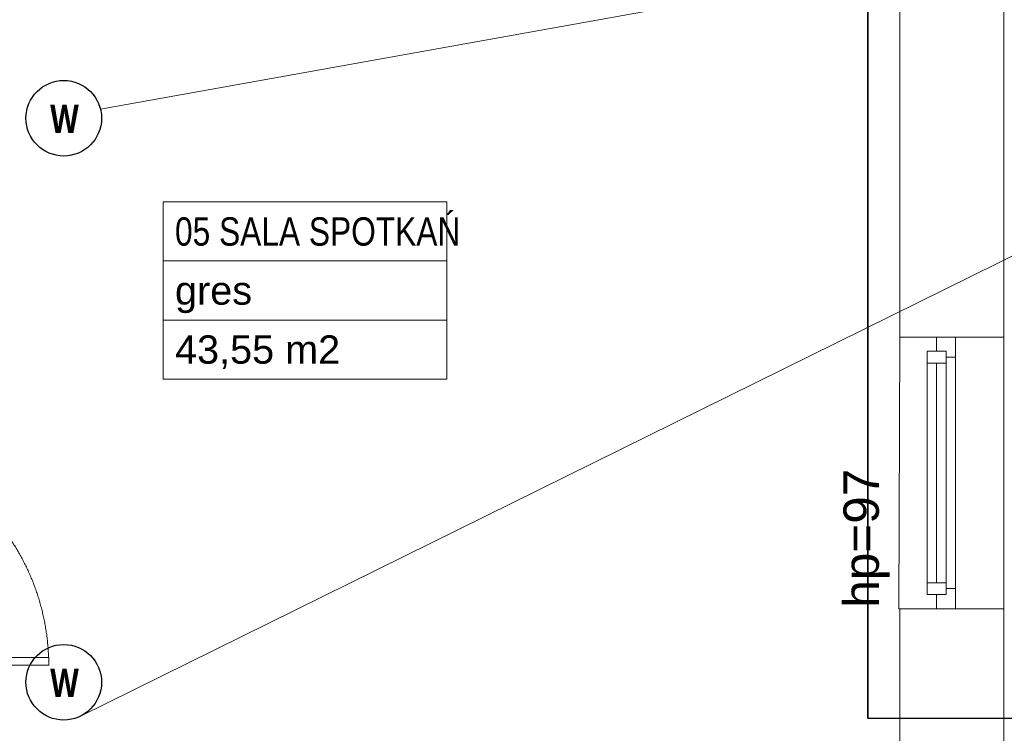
# Model space of a CAD drawing. Header units: millimetres. Extents: x -55054 to 44305, y -132338 to 49528.
# Tile 44 of 72: x 33338 to 37505, y -79101 to -76079. Entities that reach past the tile are written whole.
import ezdxf
from ezdxf import colors
from ezdxf.entities.mleader import LeaderData, LeaderLine
from ezdxf.enums import TextEntityAlignment as Align
from ezdxf.math import Vec2, Vec3

# ---------------------------------------------------------------- set-up
doc = ezdxf.new("R2010")
doc.units = ezdxf.units.MM
doc.header["$LTSCALE"] = 100
doc.linetypes.add('FREON', pattern=[800, 450, 0, -350])
doc.linetypes.add('Kosów OSP 27-03-2026_xref$0$DASHED', pattern=[0.75, 0.5, -0.25])
for name, color, linetype, lineweight in [('.WK_WODA_OPIS', 7, 'Continuous', 13), ('.XREF', 251, 'Continuous', 5), ('FLUID-W.WC1.2', 7, 'Continuous', 30), ('GL-freon', 6, 'FREON', 35), ('Kosów OSP 27-03-2026_xref$0$A_drzwi', 8, 'Continuous', 5), ('Kosów OSP 27-03-2026_xref$0$A_meble kuchnia lazienka', 8, 'Continuous', 5), ('Kosów OSP 27-03-2026_xref$0$A_okno', 8, 'Continuous', 5), ('Kosów OSP 27-03-2026_xref$0$A_opis pom', 8, 'Continuous', 5), ('Kosów OSP 27-03-2026_xref$0$A_opis stolarki', 8, 'Continuous', 5), ('Kosów OSP 27-03-2026_xref$0$A_scianazew', 8, 'Continuous', 5)]:
    doc.layers.add(name, color=color, linetype=linetype, lineweight=lineweight)
doc.styles.add('BIKWYM', font='BIKROMSW.SHX', dxfattribs={"width": 0.8})
doc.styles.add('Kosów OSP 27-03-2026_xref$0$dar-styl', font='arial.ttf')
doc.styles.add('Kosów OSP 27-03-2026_xref$0$Standard', font='arial.ttf')
doc.styles.add('WYMIARY', font='romans.shx', dxfattribs={"width": 0.7})

# ---------------------------------------------------------------- blocks, each defined once
blk = doc.blocks.new('*U193')
at = {"color": 0}
for p, q in [((-28.55, -91.5), (-28.55, -94.5)), ((-28.55, -91.5), (59.45, -91.5)), ((59.45, -94.5), (59.45, -91.5)), ((-28.55, -94.5), (59.45, -94.5))]:
    blk.add_line(p, q, dxfattribs=at)
for points in [[(-36.55, -6.5), (-36.55, 0), (-28.55, 0), (-28.55, -6.5)], [(-36.55, -101), (-36.55, -94.5), (-28.55, -94.5), (-28.55, -101)]]:
    blk.add_lwpolyline(points, close=True, dxfattribs=at)
at = {"color": 0, "linetype": 'Kosów OSP 27-03-2026_xref$0$DASHED', "ltscale": 15}
blk.add_arc((-28.55, -94.5), 88, 1.9536, 90, dxfattribs=at)
at = {"layer": 'Kosów OSP 27-03-2026_xref$0$A_opis stolarki'}
blk.add_line((-56.09, -50.5), (27.54, -50.5), dxfattribs=at)
at = {"layer": 'Kosów OSP 27-03-2026_xref$0$A_opis stolarki', "ltscale": 0.5, "style": 'Kosów OSP 27-03-2026_xref$0$dar-styl', "text_generation_flag": 2}
blk.add_attdef('ODPORNOŚĆ_OGNIOWA', text='', height=15, rotation=270, dxfattribs=at).set_placement((27.36, -50.5), align=Align.TOP_CENTER)
at = {"layer": 'Kosów OSP 27-03-2026_xref$0$A_opis stolarki', "ltscale": 0.5, "style": 'Kosów OSP 27-03-2026_xref$0$dar-styl'}
blk.add_attdef('SYMBOL_DRZWI1', text='', height=14, dxfattribs=at).set_placement((-16.77, -50.5), align=Align.BOTTOM_CENTER)
blk.add_attdef('SYMBOL_DRZWI2', text='', height=14, dxfattribs=at).set_placement((-16.77, -53.5), align=Align.TOP_CENTER)
blk = doc.blocks.new('Kosów OSP 27-03-2026_xref$0$A_METKA POM.')
at = {"layer": 'Kosów OSP 27-03-2026_xref$0$A_opis pom'}
blk.add_lwpolyline([(0, 0), (120, 0), (120, -75), (0, -75)], close=True, dxfattribs=at)
for points in [[(0, -25), (120, -25)], [(0, -50), (120, -50)]]:
    blk.add_lwpolyline(points, dxfattribs=at)
at = {"layer": 'Kosów OSP 27-03-2026_xref$0$A_opis pom', "style": 'Kosów OSP 27-03-2026_xref$0$dar-styl'}
for tag, p in [('NAZWA_POM', (5, -6.5)), ('WYKOŃCZENIE', (5, -31.5)), ('POWIERZCHNIA', (5, -56.5))]:
    blk.add_attdef(tag, text='', height=12, dxfattribs=at).set_placement(p, align=Align.TOP_LEFT)
blk = doc.blocks.new('Kosów OSP 27-03-2026_xref$0$A$C69D56E1C')
at = {"linetype": 'Kosów OSP 27-03-2026_xref$0$DASHED', "ltscale": 50}
blk.add_lwpolyline([(-722.69, -675.46), (-678.27, -675.46), (-678.27, -560.46), (-722.27, -560.46)], close=True, dxfattribs=at)
at = {"layer": 'Kosów OSP 27-03-2026_xref$0$A_okno'}
for p, q in [((-706.69, -560.46, -0.04), (-706.69, -566.46, -0.04)), ((-698.69, -560.46, -0.05), (-698.69, -617.96, -0.02)), ((-710.69, -566.46, -0.05), (-710.69, -617.96, -0.02)), ((-710.69, -566.46, -0.04), (-702.69, -566.46, -0.04)), ((-702.69, -617.96, -0.02), (-702.69, -566.46, -0.04)), ((-702.69, -568.96, -0.04), (-698.69, -568.96, -0.04)), ((-702.69, -571.46, -0.04), (-710.69, -571.46, -0.04)), ((-706.69, -617.96, -0.02), (-706.69, -571.46, -0.04)), ((-710.69, -617.96, -0.02), (-710.69, -669.46, 0)), ((-706.69, -664.46, 0), (-706.69, -617.96, -0.02)), ((-702.69, -669.46, 0), (-702.69, -617.96, -0.02)), ((-698.69, -617.96, -0.02), (-698.69, -666.96, 0)), ((-710.69, -664.46, 0), (-707.19, -664.46, 0)), ((-710.69, -669.46, 0), (-710.69, -664.46, 0)), ((-710.69, -664.46, 0), (-702.69, -664.46, 0)), ((-706.19, -664.46, 0), (-702.69, -664.46, 0)), ((-702.69, -664.46, 0), (-702.69, -669.46, 0)), ((-702.69, -669.46, 0), (-710.69, -669.46, 0)), ((-706.69, -675.46, 0), (-706.69, -669.46, 0)), ((-706.69, -669.46, 0), (-702.69, -669.46, 0)), ((-702.69, -666.96, 0), (-698.69, -666.96, 0)), ((-698.69, -666.96, 0), (-698.69, -675.46, 0))]:
    blk.add_line(p, q, dxfattribs=at)
at = {"layer": 'Kosów OSP 27-03-2026_xref$0$A_scianazew'}
for points in [[(-722.27, -560.46), (-722.27, -397.46)], [(-678.27, -560.46), (-678.27, -397.46)], [(-722.27, -830.46), (-722.27, -675.46)], [(-678.27, -830.46), (-678.27, -675.46)]]:
    blk.add_lwpolyline(points, dxfattribs=at)
at = {"layer": 'Kosów OSP 27-03-2026_xref$0$A_drzwi', "xscale": 1.089108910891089, "yscale": 1.089108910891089, "zscale": 1.089108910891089}
blk.add_blockref('*U193', (-1147.17, -596.46), dxfattribs=at).add_auto_attribs({'SYMBOL_DRZWI1': '90+60', 'SYMBOL_DRZWI2': '200'})
at = {"layer": 'Kosów OSP 27-03-2026_xref$0$A_opis pom'}
ref = blk.add_blockref('Kosów OSP 27-03-2026_xref$0$A_METKA POM.', (-1033.97, -503.2), dxfattribs=dict(at, rotation=360))
ref.add_attrib('NAZWA_POM', '05 SALA SPOTKAŃ', dxfattribs={"height": 12, "style": 'Kosów OSP 27-03-2026_xref$0$dar-styl', "width": 0.8}).set_placement((-1028.97, -509.7), align=Align.TOP_LEFT)
ref.add_attrib('WYKOŃCZENIE', 'gres', dxfattribs={"height": 12, "style": 'Kosów OSP 27-03-2026_xref$0$dar-styl'}).set_placement((-1028.97, -534.7), align=Align.TOP_LEFT)
ref.add_attrib('POWIERZCHNIA', '43,55 m2', dxfattribs={"height": 12, "style": 'Kosów OSP 27-03-2026_xref$0$dar-styl'}).set_placement((-1028.97, -559.7), align=Align.TOP_LEFT)
at = {"layer": 'Kosów OSP 27-03-2026_xref$0$A_opis pom', "insert": (-746.1, -675.04, 0.09), "char_height": 15, "width": 119.0753, "attachment_point": 1, "rotation": 90, "style": 'Kosów OSP 27-03-2026_xref$0$Standard'}
blk.add_mtext('hp=97', dxfattribs=at)
blk = doc.blocks.new('Kosów OSP 27-03-2026_xref')
at = {"layer": 'Kosów OSP 27-03-2026_xref$0$A_meble kuchnia lazienka'}
blk.add_blockref('Kosów OSP 27-03-2026_xref$0$A$C69D56E1C', (6868.75, -3360.99), dxfattribs=at)
blk = doc.blocks.new('_None')

msp = doc.modelspace()

# ---------------------------------------------------------------- linework, layer by layer
at = {"layer": 'FLUID-W.WC1.2', "color": 30, "linetype": 'Continuous'}
for centre in [(33524.5, -76496.4, -141.5), (33524.5, -78885.3, -141.5)]:
    msp.add_circle(centre, 160, dxfattribs=at)

# ---------------------------------------------------------------- block references
at = {"layer": '.XREF', "xscale": 10, "yscale": 10, "zscale": 10}
msp.add_blockref('Kosów OSP 27-03-2026_xref', (-24402.4, -38209.1, -141.5), dxfattribs=at)

# ---------------------------------------------------------------- texts
at = {"layer": 'FLUID-W.WC1.2', "color": 30, "linetype": 'Continuous', "char_height": 120, "attachment_point": 5, "style": 'BIKWYM'}
for insert in [(33527.6, -76498.8, -141.5), (33527.6, -78887.6, -141.5)]:
    msp.add_mtext('\\fSegoe UI Black|b1|i0;\\A1;W', dxfattribs=dict(at, insert=insert))

# ---------------------------------------------------------------- next in the draw order: leaders
at = {"layer": '.WK_WODA_OPIS'}
ml = msp.add_multileader_mtext('Standard', dxfattribs=at)
ml.set_content('Kratka wentylacyjna w stropie\\PPrzedłużyć do sufitu podwieszonego', color=256, style='WYMIARY')
ml.set_leader_properties(lineweight=-1)
ml.set_arrow_properties(name='NONE')
ml.build(insert=Vec2(0, 0))
ml.multileader.update_dxf_attribs({"text_left_attachment_type": 6, "text_right_attachment_type": 6, "dogleg_length": 86.4, "arrow_head_size": 40})
ctx = ml.context
ctx.base_point, ctx.char_height, ctx.arrow_head_size, ctx.landing_gap_size, ctx.plane_origin = Vec3(37781.4, -77001.6, 258.5), 120, 40, 10, Vec3(73135.1, -68154.5, 258.5)
ctx.left_attachment, ctx.right_attachment = 6, 6
notes = []
notes.append((ctx, [(0, (1, 1, 0), (37695.1, -77001.6, 258.5), (1, 0), 86.4, [(0, [(33593, -79029.9, 258.5)], 0, [])])]))
ctx.mtext.insert, ctx.mtext.line_spacing_style, ctx.mtext.flow_direction = Vec3(37791.4, -76841.6, 258.5), 2, 5
ctx.mtext.has_bg_fill, ctx.mtext.bg_color, ctx.mtext.bg_scale_factor, ctx.mtext.bg_transparency, ctx.mtext.use_window_bg_color = 1, -1027028792, 1.5, 0, 1
for ctx, leaders in notes:
    for number, flags, end, landing, length, lines in leaders:
        leader = LeaderData()
        leader.index, (leader.has_last_leader_line, leader.has_dogleg_vector, leader.attachment_direction) = number, flags
        leader.last_leader_point, leader.dogleg_vector, leader.dogleg_length = Vec3(end), Vec3(landing), length
        for number, points, colour, breaks in lines:
            line = LeaderLine()
            line.index, line.vertices, line.color, line.breaks = number, Vec3.list(points), colors.encode_raw_color(colour), breaks
            leader.lines.append(line)
        ctx.leaders.append(leader)

# ---------------------------------------------------------------- next in the draw order: leaders
ml = msp.add_multileader_mtext('Standard', dxfattribs=at)
ml.set_content('Kratka wentylacyjna w stropie\\PPrzedłużyć do sufitu podwieszonego', color=256, style='WYMIARY')
ml.set_leader_properties(lineweight=-1)
ml.set_arrow_properties(name='NONE')
ml.build(insert=Vec2(0, 0))
ml.multileader.update_dxf_attribs({"text_left_attachment_type": 6, "text_right_attachment_type": 6, "dogleg_length": 86.4, "arrow_head_size": 40})
ctx = ml.context
ctx.base_point, ctx.char_height, ctx.arrow_head_size, ctx.landing_gap_size, ctx.plane_origin = Vec3(37801.1, -75732.4, 258.5), 120, 40, 10, Vec3(73135.1, -61555.3, 258.5)
ctx.left_attachment, ctx.right_attachment = 6, 6
notes = []
notes.append((ctx, [(0, (1, 1, 0), (37714.8, -75732.4, 258.5), (1, 0), 86.4, [(0, [(33679.9, -76458.4, 258.5)], 0, [])])]))
ctx.mtext.insert, ctx.mtext.line_spacing_style, ctx.mtext.flow_direction = Vec3(37811.1, -75572.4, 258.5), 2, 5
ctx.mtext.has_bg_fill, ctx.mtext.bg_color, ctx.mtext.bg_scale_factor, ctx.mtext.bg_transparency, ctx.mtext.use_window_bg_color = 1, -1027028792, 1.5, 0, 1
for ctx, leaders in notes:
    for number, flags, end, landing, length, lines in leaders:
        leader = LeaderData()
        leader.index, (leader.has_last_leader_line, leader.has_dogleg_vector, leader.attachment_direction) = number, flags
        leader.last_leader_point, leader.dogleg_vector, leader.dogleg_length = Vec3(end), Vec3(landing), length
        for number, points, colour, breaks in lines:
            line = LeaderLine()
            line.index, line.vertices, line.color, line.breaks = number, Vec3.list(points), colors.encode_raw_color(colour), breaks
            leader.lines.append(line)
        ctx.leaders.append(leader)

# ---------------------------------------------------------------- next in the draw order: linework, layer by layer
at = {"layer": 'GL-freon', "ltscale": 0.5, "elevation": -141.5}
msp.add_lwpolyline([(35076.8, -75069.6), (36926.8, -75069.6), (36926.8, -79037.7), (37545.7, -79039.2)], dxfattribs=at)

doc.saveas('drawing.dxf')
